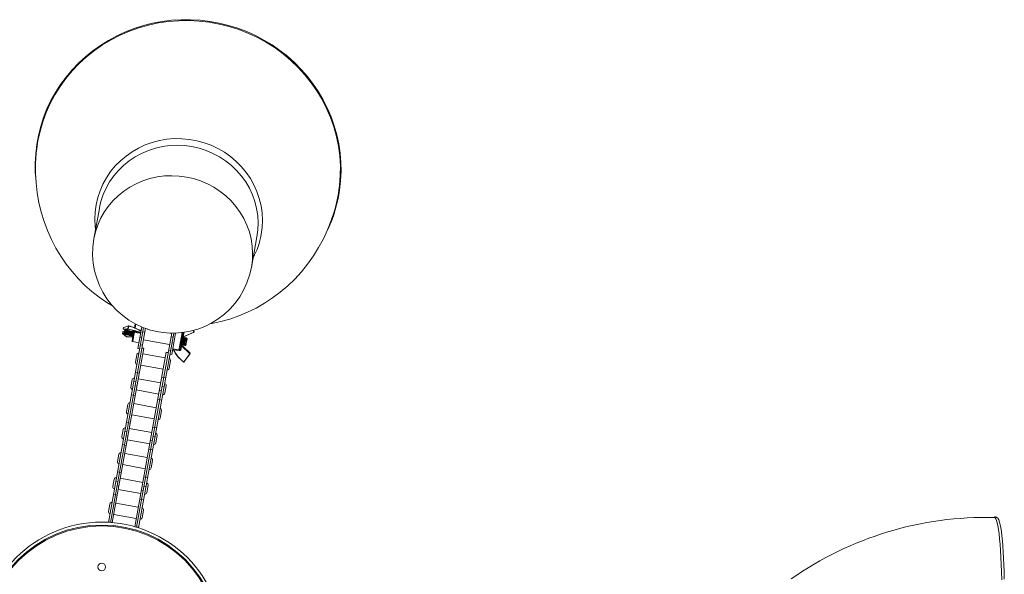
# Model space of a CAD drawing. Header units: millimetres. Extents: x -481 to 407, y 16 to 1448.
# Tile 11 of 11: x -110 to 407, y 1157 to 1448. Entities that reach past the tile are written whole.
import ezdxf

# ---------------------------------------------------------------- set-up
doc = ezdxf.new("R2010")
doc.units = ezdxf.units.MM

msp = doc.modelspace()

# ---------------------------------------------------------------- linework, layer by layer
at = {"color": 7, "linetype": 'Continuous', "lineweight": 15}
for p, q in [((-67.92, 1349.25), (-70.81, 1333.29)), ((-67.83, 1349.71), (-67.92, 1349.25)), ((11.85, 1318.33), (14.74, 1334.29)), ((-44.68, 1286.74), (-63.16, 1184.66)), ((-43.73, 1286.4), (-62.16, 1184.6)), ((-55.2, 1286.82), (-55.35, 1285.99)), ((-55.29, 1285.87), (-55.28, 1285.87)), ((-55.28, 1285.87), (-50.45, 1284.65)), ((-52.59, 1287.76), (-55.14, 1286.89)), ((-52.94, 1286.05), (-52.64, 1287.69)), ((-52.51, 1287.68), (-52.81, 1286.03)), ((-49.57, 1286.7), (-49.22, 1288.63)), ((-47.69, 1275.76), (-45.63, 1287.11)), ((-42.75, 1286.05), (-43.76, 1286.23)), ((-55.72, 1283.7), (-53.63, 1281.99)), ((-55.56, 1284.62), (-55.71, 1283.81)), ((-55.5, 1284.7), (-55.49, 1284.7)), ((-55.49, 1284.7), (-54.72, 1284.61)), ((-54.53, 1285.68), (-54.98, 1283.18)), ((-54.98, 1283.18), (-54.9, 1283.17)), ((-54.68, 1284.61), (-54.51, 1284.59)), ((-54.3, 1283.06), (-53.82, 1282.97)), ((-53.22, 1282.86), (-52.74, 1282.77)), ((-52.14, 1282.66), (-51.66, 1282.58)), ((-51.42, 1284.25), (-51.24, 1284.23)), ((-51.06, 1282.47), (-50.58, 1282.38)), ((-50.78, 1280), (-50.01, 1284.25)), ((-50.45, 1284.65), (-50.42, 1284.82)), ((-50.42, 1284.64), (-50.45, 1284.65)), ((-49.41, 1284.74), (-50.38, 1279.41)), ((-46.72, 1283.75), (-49.5, 1284.25)), ((-49.41, 1284.74), (-46.63, 1284.24)), ((-29.95, 1283.9), (-48.39, 1182.08)), ((-28.94, 1283.9), (-47.43, 1181.78)), ((-46.63, 1284.24), (-46.72, 1283.75)), ((-46.63, 1281.57), (-45.65, 1281.4)), ((-46.1, 1284.53), (-46.1, 1284.53)), ((-44.09, 1284.41), (-45.07, 1284.59)), ((-29.98, 1283.74), (-30.9, 1283.9)), ((-29.33, 1281.74), (-30.31, 1281.92)), ((-27.92, 1283.9), (-29.95, 1272.71)), ((-24.12, 1283.55), (-25.59, 1275.44)), ((-24.43, 1281.71), (-24.45, 1281.72)), ((-23.6, 1283.64), (-23.9, 1281.98)), ((-23.34, 1281.52), (-23.82, 1281.6)), ((-22.26, 1281.32), (-22.74, 1281.41)), ((-21.82, 1281.13), (-22.51, 1277.3)), ((-18.28, 1284.58), (-18.51, 1285.36)), ((-18.33, 1284.34), (-18.28, 1284.58)), ((-44.6, 1275.95), (-61.16, 1184.52)), ((-50.38, 1279.41), (-47.13, 1278.83)), ((-47.69, 1275.76), (-46.7, 1275.58)), ((-45.34, 1277.48), (-46.33, 1277.66)), ((-44.62, 1275.85), (-45.61, 1276.02)), ((-44.6, 1275.95), (-45.59, 1276.13)), ((-44.83, 1280.33), (-31.05, 1277.83)), ((-29.88, 1278.7), (-28.89, 1278.52)), ((-29.42, 1275.62), (-26.17, 1275.03)), ((-25.14, 1277.83), (-25.17, 1277.87)), ((-25.08, 1277.77), (-24.6, 1277.68)), ((-24.76, 1277.22), (-25.08, 1275.47)), ((-20.48, 1272.97), (-24.76, 1277.22)), ((-24, 1277.57), (-23.52, 1277.48)), ((-22.91, 1277.37), (-22.51, 1277.3)), ((-22.29, 1279.95), (-22.04, 1279.9)), ((-32.8, 1273.82), (-49.35, 1182.36)), ((-48.98, 1268.62), (-48.27, 1272.55)), ((-33.33, 1270.86), (-45.14, 1273)), ((-31.83, 1273.53), (-32.81, 1273.71)), ((-31.81, 1273.64), (-32.8, 1273.82)), ((-30.58, 1274.81), (-31.57, 1274.99)), ((-30.93, 1272.88), (-29.95, 1272.71)), ((-26.24, 1274.68), (-29.02, 1275.18)), ((-20.4, 1273.06), (-20.36, 1273.3)), ((-46.21, 1267.1), (-34.4, 1264.96)), ((-30.56, 1269.35), (-31.27, 1265.41)), ((-23.7, 1268.67), (-23.7, 1268.67)), ((-23.56, 1268.69), (-22.86, 1269.62)), ((-47.95, 1263.09), (-48.93, 1263.27)), ((-46.97, 1262.9), (-47.95, 1263.07)), ((-34.18, 1260.58), (-35.16, 1260.76)), ((-33.19, 1260.42), (-34.17, 1260.59)), ((-51.34, 1255.57), (-50.63, 1259.51)), ((-48.81, 1258.32), (-49.8, 1258.5)), ((-48.22, 1255.97), (-49.2, 1256.15)), ((-35.69, 1257.82), (-47.5, 1259.96)), ((-34.05, 1255.65), (-35.04, 1255.83)), ((-32.92, 1256.3), (-33.63, 1252.36)), ((-50.07, 1251.39), (-51.05, 1251.57)), ((-50.07, 1251.37), (-49.09, 1251.2)), ((-48.57, 1254.05), (-36.76, 1251.92)), ((-48.57, 1254.05), (-36.76, 1251.91)), ((-35.43, 1253.66), (-36.41, 1253.84)), ((-53.7, 1242.52), (-52.99, 1246.46)), ((-38.05, 1244.77), (-49.86, 1246.91)), ((-37.28, 1249.06), (-36.29, 1248.88)), ((-35.31, 1248.72), (-36.29, 1248.9)), ((-50.93, 1241), (-39.12, 1238.86)), ((-35.28, 1243.25), (-35.99, 1239.31)), ((-52.67, 1236.99), (-53.66, 1237.17)), ((-51.71, 1236.7), (-52.69, 1236.88)), ((-38.92, 1234.38), (-39.9, 1234.56)), ((-37.91, 1234.32), (-38.9, 1234.49)), ((-56.07, 1229.47), (-55.35, 1233.41)), ((-53.54, 1232.22), (-54.52, 1232.4)), ((-52.96, 1229.77), (-53.95, 1229.95)), ((-40.42, 1231.72), (-52.22, 1233.86)), ((-38.78, 1229.55), (-39.76, 1229.72)), ((-37.64, 1230.2), (-38.36, 1226.26)), ((-54.79, 1225.29), (-55.78, 1225.47)), ((-54.81, 1225.18), (-53.83, 1225)), ((-53.29, 1227.95), (-41.49, 1225.82)), ((-53.29, 1227.95), (-41.49, 1225.81)), ((-40.17, 1227.45), (-41.16, 1227.63)), ((-58.43, 1216.42), (-57.72, 1220.36)), ((-42.78, 1218.67), (-54.59, 1220.8)), ((-42.02, 1222.86), (-41.04, 1222.69)), ((-40.03, 1222.62), (-41.02, 1222.8)), ((-55.66, 1214.9), (-43.85, 1212.76)), ((-40.01, 1217.15), (-40.72, 1213.21)), ((-57.4, 1210.89), (-58.38, 1211.06)), ((-56.44, 1210.6), (-57.42, 1210.78)), ((-43.64, 1208.28), (-44.63, 1208.46)), ((-42.64, 1208.21), (-43.62, 1208.39)), ((-60.79, 1203.37), (-60.08, 1207.31)), ((-58.26, 1206.12), (-59.25, 1206.3)), ((-57.69, 1203.67), (-58.67, 1203.85)), ((-45.14, 1205.62), (-56.95, 1207.76)), ((-43.5, 1203.44), (-44.49, 1203.62)), ((-42.37, 1204.1), (-43.08, 1200.16)), ((-59.52, 1199.19), (-60.5, 1199.37)), ((-59.54, 1199.08), (-58.55, 1198.9)), ((-58.02, 1201.85), (-46.21, 1199.71)), ((-58.02, 1201.85), (-46.21, 1199.71)), ((-44.9, 1201.35), (-45.88, 1201.53)), ((-63.16, 1190.32), (-62.44, 1194.25)), ((-47.5, 1192.57), (-59.31, 1194.7)), ((-46.75, 1196.76), (-45.76, 1196.58)), ((-44.76, 1196.52), (-45.74, 1196.69)), ((-60.38, 1188.8), (-48.57, 1186.66)), ((-44.73, 1191.05), (-45.44, 1187.11)), ((-62.13, 1184.78), (-63.11, 1184.96)), ((-47.36, 1182.11), (-48.35, 1182.29))]:
    msp.add_line(p, q, dxfattribs=at)
at = {"color": 8, "linetype": 'Continuous', "lineweight": 15}
for p, q in [((-48.72, 1288.55), (-49.1, 1286.49)), ((-54.89, 1283.69), (-55.68, 1283.68)), ((-54.74, 1284.53), (-55.56, 1284.62)), ((-54.51, 1284.5), (-54.69, 1284.52)), ((-54.55, 1283.69), (-54.68, 1283.69)), ((-52.39, 1283.71), (-52.55, 1283.71)), ((-52.34, 1284.26), (-52.51, 1284.28)), ((-51.28, 1283.72), (-51.45, 1283.72)), ((-47.29, 1285.6), (-46.41, 1285.44)), ((-46.47, 1285.13), (-46.41, 1285.44)), ((-26.24, 1274.68), (-24.53, 1284.11)), ((-24.53, 1284.11), (-24.75, 1284.16)), ((-18.43, 1284.28), (-18.75, 1285.29)), ((-18.64, 1285.32), (-18.33, 1284.34)), ((-18.28, 1284.58), (-18.28, 1284.58)), ((-28.96, 1275.54), (-29.02, 1275.18)), ((-61.43, 1184.54), (-62.14, 1184.67)), ((-48.37, 1182.18), (-49.35, 1182.36))]:
    msp.add_line(p, q, dxfattribs=at)
at = {"color": 7, "linetype": 'Continuous', "lineweight": 15, "flags": 128}
for points in [[(57.63, 1356.29), (58.05, 1358.82), (58.59, 1363.65), (58.82, 1368.51), (58.74, 1373.38), (58.34, 1378.24), (57.62, 1383.07), (56.6, 1387.84), (55.27, 1392.55), (53.63, 1397.18), (51.71, 1401.7), (49.49, 1406.09), (47, 1410.35), (44.23, 1414.45), (41.21, 1418.38), (37.94, 1422.12), (34.44, 1425.66), (30.72, 1428.98), (26.79, 1432.07), (22.68, 1434.92), (18.39, 1437.51), (13.94, 1439.84), (9.36, 1441.9), (4.65, 1443.68), (-0.15, 1445.18), (-5.04, 1446.37), (-10, 1447.27), (-15, 1447.87), (-20.03, 1448.17), (-25.06, 1448.16), (-30.07, 1447.84), (-35.06, 1447.22), (-39.98, 1446.3), (-44.84, 1445.08), (-49.6, 1443.56), (-54.25, 1441.76), (-58.78, 1439.68), (-63.15, 1437.33), (-67.36, 1434.72), (-71.39, 1431.85), (-75.22, 1428.74), (-78.84, 1425.4), (-82.24, 1421.85), (-85.39, 1418.1), (-88.3, 1414.16), (-90.94, 1410.04), (-93.3, 1405.78), (-95.39, 1401.37), (-97.18, 1396.84), (-98.67, 1392.21), (-99.86, 1387.5), (-100.74, 1382.71), (-101.31, 1377.88), (-101.56, 1373.03), (-101.5, 1368.16), (-101.13, 1363.39)], [(56.47, 1352.17), (57.31, 1356.18), (58.05, 1361.29), (58.44, 1366.43), (58.47, 1371.6), (58.14, 1376.76), (57.46, 1381.89), (56.43, 1386.97), (55.05, 1391.97), (53.33, 1396.88), (51.27, 1401.67), (48.89, 1406.33), (46.2, 1410.82), (43.2, 1415.13), (39.92, 1419.24), (36.36, 1423.14), (32.54, 1426.79), (28.49, 1430.2), (24.21, 1433.34), (19.72, 1436.2), (15.05, 1438.76), (10.22, 1441.02), (5.25, 1442.97), (0.16, 1444.59), (-5.03, 1445.88), (-10.29, 1446.83), (-15.6, 1447.44), (-20.93, 1447.71), (-26.27, 1447.63), (-31.59, 1447.21), (-36.86, 1446.44), (-42.06, 1445.34), (-47.17, 1443.9), (-52.16, 1442.13), (-57.02, 1440.04), (-61.72, 1437.64), (-66.23, 1434.94), (-70.55, 1431.96), (-74.65, 1428.69), (-78.51, 1425.17), (-82.11, 1421.4), (-85.45, 1417.41), (-88.5, 1413.2), (-91.24, 1408.81), (-93.68, 1404.24), (-95.79, 1399.52), (-97.58, 1394.68), (-99.02, 1389.72), (-100.11, 1384.68), (-100.73, 1380.64)], [(-100.69, 1380.63), (-101, 1378.2), (-101.34, 1372.98), (-101.37, 1367.77), (-101.09, 1362.57), (-100.49, 1357.42), (-99.59, 1352.32), (-98.38, 1347.31), (-96.88, 1342.4), (-95.1, 1337.61), (-93.03, 1332.96), (-90.7, 1328.47), (-88.11, 1324.14), (-85.28, 1320.01), (-82.22, 1316.08), (-78.94, 1312.36), (-75.46, 1308.88), (-71.79, 1305.63), (-67.95, 1302.64), (-63.95, 1299.9), (-60.95, 1298.1)], [(-9.69, 1288.82), (-8.92, 1288.94), (-4.15, 1289.94), (0.57, 1291.25), (5.23, 1292.87), (9.81, 1294.78), (14.29, 1296.99), (18.66, 1299.49), (22.89, 1302.27), (26.96, 1305.33), (30.86, 1308.65), (34.56, 1312.22), (38.05, 1316.03), (41.31, 1320.06), (44.33, 1324.3), (47.09, 1328.72), (49.58, 1333.31), (51.79, 1338.06), (53.71, 1342.93), (55.34, 1347.91), (56.45, 1352.18)], [(-55.36, 1285.99), (-55.36, 1285.99), (-55.36, 1285.99), (-55.35, 1285.99)], [(-55.35, 1285.99), (-55.26, 1285.99), (-54.9, 1286), (-53.47, 1286.03), (-52.94, 1286.05)], [(-52.87, 1285.93), (-54.07, 1285.9), (-55.28, 1285.87)], [(-52.64, 1287.69), (-52.74, 1287.66), (-53.12, 1287.53), (-54.63, 1287.01), (-55.2, 1286.82)], [(-52.53, 1287.76), (-52.52, 1287.76), (-52.52, 1287.75), (-52.51, 1287.74), (-52.51, 1287.73), (-52.5, 1287.71), (-52.5, 1287.7), (-52.51, 1287.68)], [(-55.68, 1283.68), (-54.63, 1282.82), (-53.59, 1281.97)], [(-55.6, 1284.61), (-55.6, 1284.61), (-55.61, 1284.62), (-55.61, 1284.62)], [(-54.9, 1283.17), (-54.94, 1283.29), (-54.95, 1283.38)], [(-54.82, 1284.07), (-54.84, 1283.65), (-54.84, 1283.33), (-54.8, 1283.21), (-54.76, 1283.27)], [(-54.76, 1283.24), (-54.7, 1283.34), (-54.63, 1283.43)], [(-54.38, 1284.09), (-54.43, 1283.93), (-54.56, 1283.59), (-54.65, 1283.41), (-54.7, 1283.44), (-54.72, 1283.65), (-54.72, 1284.02), (-54.69, 1284.53), (-54.65, 1285.01)], [(-54.67, 1283.44), (-54.61, 1283.61), (-54.55, 1283.81)], [(-54.43, 1285.66), (-54.47, 1285.09), (-54.51, 1284.52), (-54.54, 1284.02), (-54.55, 1283.64), (-54.53, 1283.43), (-54.47, 1283.4), (-54.44, 1283.45)], [(-54.53, 1283.42), (-54.46, 1283.28), (-54.4, 1283.14)], [(-54.35, 1283.14), (-54.38, 1283.12), (-54.42, 1283.26), (-54.41, 1283.6), (-54.38, 1284.12), (-54.33, 1284.74), (-54.27, 1285.4), (-54.25, 1285.61)], [(-54.17, 1285.59), (-54.19, 1285.39), (-54.25, 1284.72), (-54.3, 1284.09), (-54.34, 1283.56), (-54.34, 1283.21), (-54.31, 1283.06), (-54.3, 1283.07)], [(-53.6, 1285.45), (-53.65, 1284.92), (-53.71, 1284.27), (-53.75, 1283.71), (-53.76, 1283.29), (-53.75, 1283.05), (-53.69, 1283.03), (-53.63, 1283.16)], [(-53.68, 1283.04), (-53.61, 1283.14), (-53.55, 1283.24)], [(-53.45, 1283.97), (-53.56, 1283.59), (-53.65, 1283.34)], [(-53.55, 1283.26), (-53.6, 1283.21), (-53.64, 1283.33), (-53.64, 1283.63), (-53.62, 1284.09), (-53.58, 1284.63), (-53.54, 1285.22), (-53.52, 1285.43)], [(-53.61, 1283.2), (-53.6, 1283.22), (-53.47, 1283.6)], [(-53.59, 1281.97), (-52.79, 1281.95), (-50.42, 1281.98)], [(-53.57, 1281.97), (-53.58, 1281.97), (-53.59, 1281.97)], [(-53.35, 1285.38), (-53.36, 1285.2), (-53.41, 1284.62), (-53.45, 1284.08), (-53.47, 1283.63), (-53.46, 1283.32), (-53.43, 1283.19), (-53.4, 1283.21)], [(-53.44, 1283.22), (-53.38, 1283.08), (-53.31, 1282.94)], [(-52.74, 1282.78), (-52.75, 1282.78), (-52.78, 1282.92), (-52.78, 1283.27), (-52.74, 1283.79), (-52.69, 1284.42), (-52.63, 1285.09), (-52.62, 1285.2)], [(-52.53, 1285.18), (-52.54, 1285.08), (-52.59, 1284.42), (-52.65, 1283.81), (-52.68, 1283.3), (-52.68, 1282.96), (-52.64, 1282.82), (-52.59, 1282.87)], [(-52.6, 1282.85), (-52.53, 1282.94), (-52.47, 1283.04)], [(-52.47, 1283.06), (-52.49, 1283.02), (-52.54, 1283.05), (-52.56, 1283.28), (-52.55, 1283.66), (-52.52, 1284.18), (-52.48, 1284.75), (-52.44, 1285.15)], [(-52.51, 1283.05), (-52.46, 1283.18), (-52.38, 1283.42)], [(-52.19, 1282.76), (-52.22, 1282.73), (-52.25, 1282.89), (-52.25, 1283.25), (-52.21, 1283.78), (-52.16, 1284.4), (-52.1, 1285.06), (-52.1, 1285.07)], [(-52.02, 1285.03), (-52.08, 1284.39), (-52.13, 1283.75), (-52.17, 1283.21), (-52.18, 1282.84), (-52.15, 1282.67), (-52.13, 1282.68)], [(-51.45, 1284.9), (-51.48, 1284.58), (-51.54, 1283.94), (-51.58, 1283.37), (-51.6, 1282.93), (-51.59, 1282.67), (-51.53, 1282.63), (-51.51, 1282.67)], [(-51.29, 1283.57), (-51.41, 1283.15), (-51.54, 1282.77)], [(-51.52, 1282.65), (-51.45, 1282.75), (-51.38, 1282.85)], [(-51.38, 1282.86), (-51.44, 1282.82), (-51.47, 1282.95), (-51.48, 1283.27), (-51.45, 1283.73), (-51.41, 1284.28), (-51.37, 1284.87), (-51.37, 1284.88)], [(-51.44, 1282.82), (-51.31, 1283.17), (-51.3, 1283.22)], [(-51.2, 1284.84), (-51.24, 1284.27), (-51.28, 1283.72), (-51.3, 1283.26), (-51.3, 1282.95), (-51.26, 1282.8), (-51.19, 1282.85)], [(-51.28, 1282.83), (-51.21, 1282.69), (-51.15, 1282.55)], [(-50.57, 1282.4), (-50.59, 1282.39), (-50.62, 1282.55), (-50.61, 1282.92), (-50.57, 1283.45), (-50.52, 1284.09), (-50.47, 1284.64)], [(-50.37, 1284.67), (-50.42, 1284.09), (-50.48, 1283.47), (-50.51, 1282.95), (-50.51, 1282.59), (-50.48, 1282.43), (-50.43, 1282.47)], [(-50.43, 1282.45), (-50.37, 1282.55), (-50.3, 1282.65)], [(-50.3, 1282.67), (-50.33, 1282.62), (-50.38, 1282.67), (-50.4, 1282.91), (-50.39, 1283.3), (-50.35, 1283.82), (-50.31, 1284.4), (-50.29, 1284.59)], [(-50.21, 1283.38), (-50.26, 1283.18), (-50.4, 1282.73)], [(-50.34, 1282.66), (-50.31, 1282.75), (-50.25, 1282.92)], [(-46.23, 1283.79), (-46.41, 1283.74), (-46.72, 1283.75)], [(-46.63, 1284.24), (-46.48, 1284.21), (-46.37, 1284.21), (-46.35, 1284.22), (-46.32, 1284.23), (-46.31, 1284.24), (-46.3, 1284.25), (-46.3, 1284.26)], [(-46.18, 1284.92), (-46.18, 1284.93), (-46.18, 1284.95), (-46.2, 1284.97), (-46.26, 1285.03), (-46.46, 1285.14)], [(-46.41, 1285.44), (-46.12, 1285.34), (-45.97, 1285.24)], [(-24.59, 1277.71), (-24.62, 1277.7), (-24.64, 1277.91), (-24.63, 1278.31), (-24.58, 1278.87), (-24.53, 1279.53), (-24.47, 1280.2), (-24.41, 1280.81), (-24.39, 1281.3), (-24.39, 1281.62), (-24.4, 1281.65)], [(-24.35, 1281.63), (-24.31, 1281.54), (-24.3, 1281.25), (-24.33, 1280.77), (-24.38, 1280.18), (-24.43, 1279.52), (-24.49, 1278.89), (-24.53, 1278.34), (-24.54, 1277.95), (-24.52, 1277.74), (-24.45, 1277.75)], [(-23.9, 1281.98), (-24, 1281.99), (-24.09, 1282), (-24.18, 1282), (-24.26, 1281.99), (-24.32, 1281.97), (-24.37, 1281.95), (-24.41, 1281.92), (-24.42, 1281.88)], [(-24.22, 1278.16), (-24.24, 1278.12), (-24.33, 1277.93), (-24.39, 1277.94), (-24.42, 1278.14), (-24.41, 1278.51), (-24.38, 1279), (-24.34, 1279.58), (-24.29, 1280.16), (-24.26, 1280.68), (-24.25, 1281.09), (-24.26, 1281.35), (-24.3, 1281.4)], [(-24.32, 1280.98), (-24.22, 1281.23), (-24.14, 1281.36), (-24.09, 1281.3), (-24.08, 1281.06), (-24.09, 1280.65), (-24.12, 1280.14), (-24.17, 1279.56), (-24.21, 1279), (-24.24, 1278.5), (-24.24, 1278.13), (-24.22, 1277.93), (-24.16, 1277.92), (-24.16, 1277.92)], [(-24.29, 1280.28), (-24.18, 1280.67), (-24.08, 1281)], [(-24.08, 1281.23), (-24.11, 1281.15), (-24.26, 1280.67)], [(-24.21, 1281.77), (-19.04, 1283.95), (-18.38, 1284.22)], [(-23.94, 1281.56), (-24.05, 1281.45), (-24.16, 1281.35)], [(-23.6, 1283.64), (-23.69, 1283.65), (-23.79, 1283.66), (-23.88, 1283.66), (-23.96, 1283.65), (-24.02, 1283.63), (-24.07, 1283.61), (-24.11, 1283.58), (-24.12, 1283.55)], [(-24.05, 1277.66), (-24.09, 1277.64), (-24.11, 1277.83), (-24.1, 1278.22), (-24.06, 1278.76), (-24.01, 1279.39), (-23.95, 1280.05), (-23.9, 1280.66), (-23.87, 1281.15), (-23.87, 1281.47), (-23.92, 1281.58), (-24, 1281.47), (-24, 1281.47)], [(-23.83, 1281.6), (-23.79, 1281.5), (-23.79, 1281.17), (-23.81, 1280.68), (-23.87, 1280.06), (-23.93, 1279.38), (-23.99, 1278.73), (-24.03, 1278.18), (-24.04, 1277.78), (-24.01, 1277.59), (-23.99, 1277.59)], [(-23.9, 1281.98), (-21.43, 1283.01), (-18.43, 1284.28)], [(-23.51, 1277.49), (-23.55, 1277.59), (-23.55, 1277.91), (-23.52, 1278.41), (-23.47, 1279.03), (-23.41, 1279.7), (-23.35, 1280.35), (-23.31, 1280.91), (-23.3, 1281.3), (-23.33, 1281.5), (-23.35, 1281.49)], [(-23.36, 1281.29), (-23.31, 1281.4), (-23.25, 1281.43), (-23.22, 1281.24), (-23.23, 1280.85), (-23.27, 1280.32), (-23.32, 1279.69), (-23.38, 1279.03), (-23.43, 1278.43), (-23.45, 1277.95), (-23.45, 1277.63), (-23.41, 1277.53), (-23.33, 1277.63), (-23.33, 1277.64)], [(-23.24, 1277.77), (-23.29, 1277.72), (-23.33, 1277.83), (-23.34, 1278.12), (-23.32, 1278.56), (-23.28, 1279.11), (-23.23, 1279.69), (-23.19, 1280.25), (-23.17, 1280.72), (-23.17, 1281.05), (-23.2, 1281.21), (-23.21, 1281.2)], [(-23, 1281.03), (-23.11, 1280.71), (-23.18, 1280.46)], [(-23.08, 1281.13), (-23.03, 1281.16), (-23, 1281.01), (-23, 1280.69), (-23.02, 1280.23), (-23.06, 1279.68), (-23.1, 1279.1), (-23.14, 1278.56), (-23.16, 1278.12), (-23.15, 1277.82), (-23.11, 1277.7), (-23.11, 1277.7)], [(-22.86, 1281.37), (-22.97, 1281.26), (-23.08, 1281.15)], [(-22.98, 1277.43), (-23.02, 1277.52), (-23.03, 1277.82), (-23, 1278.3), (-22.95, 1278.9), (-22.89, 1279.56), (-22.84, 1280.2), (-22.8, 1280.75), (-22.79, 1281.15), (-22.81, 1281.36), (-22.87, 1281.35), (-22.97, 1281.12), (-22.97, 1281.12)], [(-22.78, 1281.37), (-22.72, 1281.39), (-22.7, 1281.18), (-22.71, 1280.77), (-22.75, 1280.21), (-22.81, 1279.56), (-22.87, 1278.89), (-22.92, 1278.27), (-22.95, 1277.78), (-22.95, 1277.47), (-22.91, 1277.39)], [(-22.15, 1280.59), (-22.07, 1280.82), (-21.98, 1280.97), (-21.93, 1280.92), (-21.91, 1280.69), (-21.91, 1280.61)], [(-21.92, 1280.83), (-21.96, 1280.72), (-22.1, 1280.28)], [(-21.78, 1281.17), (-21.89, 1281.06), (-21.99, 1280.95)], [(-18.43, 1284.28), (-18.42, 1284.26), (-18.41, 1284.25), (-18.41, 1284.24), (-18.4, 1284.23), (-18.39, 1284.22), (-18.39, 1284.22), (-18.38, 1284.22)], [(-25.12, 1278.06), (-25.11, 1277.84), (-25.07, 1277.78)], [(-24.98, 1277.6), (-22.75, 1275.39), (-20.4, 1273.06)], [(-20.36, 1273.3), (-20.5, 1273.44), (-21.07, 1273.97), (-23.34, 1276.12), (-24.97, 1277.66)], [(-24.46, 1277.75), (-24.39, 1277.85), (-24.32, 1277.95)], [(-24.23, 1278.68), (-24.31, 1278.37), (-24.45, 1277.95)], [(-24.36, 1277.96), (-24.35, 1277.98), (-24.24, 1278.32)], [(-24.22, 1277.93), (-24.15, 1277.79), (-24.09, 1277.65)], [(-23.37, 1277.55), (-23.31, 1277.65), (-23.24, 1277.75)], [(-23.28, 1277.76), (-23.21, 1277.95), (-23.16, 1278.12)], [(-23.14, 1277.73), (-23.07, 1277.59), (-23.01, 1277.45)], [(-22.12, 1279.89), (-22.03, 1280.22), (-21.91, 1280.64)], [(-23.64, 1268.72), (-22.06, 1270.84), (-20.48, 1272.97)], [(-20.39, 1272.94), (-20.51, 1272.78), (-20.98, 1272.15), (-22.86, 1269.63)], [(-20.36, 1273.31), (-20.36, 1273.31), (-20.36, 1273.3)], [(406.69, 1154.79), (406.58, 1158.71), (406.45, 1162.44), (406.29, 1165.95), (406.11, 1169.22), (405.9, 1172.26), (405.66, 1175.03), (405.41, 1177.55), (405.13, 1179.79), (404.82, 1181.75), (404.5, 1183.42), (404.14, 1184.82), (403.75, 1185.94), (403.27, 1186.81), (402.82, 1187.27), (402.28, 1187.52), (401.67, 1187.51), (401.41, 1187.38)], [(405.33, 1154.57), (405.22, 1158.77), (405.08, 1162.74), (404.91, 1166.47), (404.72, 1169.93), (404.49, 1173.11), (404.24, 1175.99), (403.96, 1178.58), (403.66, 1180.84), (403.33, 1182.77), (402.99, 1184.37), (402.62, 1185.62), (402.23, 1186.53), (401.83, 1187.08), (401.42, 1187.27), (401.41, 1187.27)]]:
    msp.add_lwpolyline(points, dxfattribs=at)
at = {"color": 8, "linetype": 'Continuous', "lineweight": 15, "flags": 128}
for points in [[(16.98, 1335.48), (17.49, 1339.25), (17.64, 1343.06), (17.44, 1346.88), (16.88, 1350.66), (15.98, 1354.38), (14.74, 1358.02), (13.16, 1361.54), (11.27, 1364.91), (9.08, 1368.1), (6.6, 1371.1), (3.85, 1373.87), (0.87, 1376.4), (-2.34, 1378.66), (-5.74, 1380.64), (-9.3, 1382.31), (-13, 1383.67), (-16.81, 1384.71), (-20.7, 1385.41), (-24.63, 1385.78), (-28.57, 1385.8), (-32.49, 1385.48), (-36.37, 1384.82), (-40.16, 1383.83), (-43.85, 1382.51), (-47.39, 1380.87), (-50.76, 1378.94), (-53.94, 1376.71), (-56.89, 1374.22), (-59.6, 1371.48), (-62.04, 1368.51), (-64.19, 1365.34), (-66.03, 1361.99), (-67.56, 1358.49), (-68.75, 1354.87), (-69.61, 1351.15), (-70.11, 1347.38), (-70.26, 1343.57), (-70.06, 1339.75), (-69.89, 1338.35)], [(14.74, 1334.29), (15.23, 1338), (15.36, 1341.75), (15.14, 1345.49), (14.56, 1349.2), (13.62, 1352.85), (12.35, 1356.41), (10.74, 1359.84), (8.82, 1363.11), (6.59, 1366.21), (4.08, 1369.09), (1.31, 1371.75), (-1.7, 1374.14), (-4.93, 1376.26), (-8.33, 1378.09), (-11.9, 1379.61), (-15.59, 1380.8), (-19.37, 1381.66), (-23.21, 1382.18), (-27.09, 1382.36), (-30.95, 1382.18), (-34.79, 1381.67), (-38.55, 1380.81), (-42.21, 1379.62), (-45.73, 1378.11), (-49.1, 1376.29), (-52.27, 1374.17), (-55.22, 1371.78), (-57.93, 1369.13), (-60.37, 1366.25), (-62.52, 1363.16), (-64.36, 1359.88), (-65.89, 1356.46), (-67.08, 1352.9), (-67.83, 1349.71)], [(11.85, 1318.33), (12.34, 1322.04), (12.47, 1325.79), (12.25, 1329.53), (11.67, 1333.24), (10.74, 1336.89), (9.46, 1340.45), (7.85, 1343.88), (5.93, 1347.16), (3.7, 1350.25), (1.19, 1353.13), (-1.58, 1355.79), (-4.59, 1358.18), (-7.82, 1360.3), (-11.22, 1362.13), (-14.79, 1363.65), (-18.48, 1364.84), (-22.26, 1365.7), (-26.1, 1366.22), (-29.97, 1366.4), (-33.84, 1366.23), (-37.67, 1365.71), (-41.44, 1364.85), (-45.1, 1363.66), (-48.62, 1362.15), (-51.99, 1360.33), (-55.16, 1358.21), (-58.11, 1355.82), (-60.82, 1353.17), (-63.26, 1350.29), (-65.41, 1347.2), (-67.25, 1343.92), (-68.78, 1340.5), (-69.96, 1336.94), (-70.81, 1333.29), (-70.82, 1333.22)], [(-55.76, 1283.79), (-55.76, 1283.8), (-55.75, 1283.8), (-55.75, 1283.8), (-55.74, 1283.81), (-55.72, 1283.81), (-55.71, 1283.81)], [(-55.71, 1283.81), (-55.54, 1283.81), (-54.88, 1283.81), (-54.87, 1283.81)], [(-55.56, 1284.62), (-55.56, 1284.64), (-55.55, 1284.65), (-55.54, 1284.67), (-55.54, 1284.68), (-55.52, 1284.69), (-55.51, 1284.7), (-55.5, 1284.7), (-55.5, 1284.7)], [(-18.28, 1284.58), (-18.34, 1284.77), (-18.51, 1285.36)]]:
    msp.add_lwpolyline(points, dxfattribs=at)
at = {"color": 7, "linetype": 'Continuous', "lineweight": 15}
for centre, radius in [((-66.65, 1121.26), 63.5), ((-66.65, 1121.26), 62), ((-66.65, 1121.26), 61.5), ((-66.65, 1161.26), 2)]:
    msp.add_circle(centre, radius, dxfattribs=at)
for centre, radius, start, end in [((-14.36, 1369.15), 73.14, 333.1362, 349.8657), ((-29.46, 1325.83), 41.98, 169.8659, 349.7177), ((-55.26, 1285.97), 0.1, 169.7382, 255.756), ((-55.25, 1285.97), 0.101, 167.2189, 253.6452), ((-55.11, 1286.79), 0.1, 108.8193, 169.7382), ((-55.2, 1286.81), 0.0143, 95.877, 159.3077), ((-52.97, 1285.4), 0.644, 75.6463, 87.86), ((-52.84, 1286.02), 0.101, 167.3849, 253.6538), ((-52.92, 1286.03), 0.109, 293.5281, 359.2481), ((-71.86, 1203.19), 84.88, 72.7051, 77.0729), ((-71.51, 1204.39), 83.76, 72.4808, 77.0954), ((-52.6, 1287.42), 0.274, 70.0711, 99.115), ((-52.56, 1287.66), 0.1, 71.5224, 108.817), ((-62.39, 1256.5), 32.77, 60.9225, 72.5097), ((-62.2, 1256.81), 32.35, 60.3178, 72.5686), ((-55.66, 1283.78), 0.1, 169.7382, 230.6571), ((-55.59, 1283.77), 0.129, 165.5331, 226.1865), ((-55.51, 1284.6), 0.1, 83.7203, 169.7382), ((-62.21, 1286.18), 7.94, 340.5504, 345.2438), ((-42.54, 1283.67), 11.3, 170.8301, 183.4086), ((-53.57, 1282.07), 0.1, 230.6594, 267.954), ((-42.64, 1283.67), 10.67, 171.0015, 183.9424), ((-41.79, 1283.51), 11.44, 171.3792, 183.1205), ((-59.67, 1285.67), 7.54, 339.9874, 345.4108), ((-40.55, 1283.59), 11.82, 172.6215, 182.7023), ((-40.51, 1283.24), 11.17, 171.296, 183.2412), ((-40.65, 1283.24), 10.49, 171.4931, 183.8533), ((-38.94, 1283.08), 12.13, 171.6907, 182.7843), ((-50.54, 1284.16), 0.499, 349.8803, 79.8796), ((-50.12, 1282.25), 2.59, 74.2542, 96.6162), ((-50.5, 1284.33), 0.499, 349.8803, 79.8796), ((-50.54, 1284.15), 0.5, 349.7424, 76.0721), ((-50.45, 1283.61), 0.282, 23.0186, 58.4673), ((-12.15, 1281.32), 38.11, 175.2379, 177.2866), ((-49.75, 1283.59), 0.709, 69.6166, 111.7196), ((-46.47, 1284.58), 0.369, 297.492, 351.3114), ((-46.73, 1284.61), 0.632, 352.3068, 29.1239), ((-24.61, 1283.63), 0.492, 350.1714, 80.6633), ((-23.78, 1280.97), 0.917, 119.4583, 131.4002), ((-24.5, 1282.55), 0.832, 288.8169, 315.9589), ((-5.14, 1275.25), 18.7, 162.7222, 164.9921), ((-25.92, 1280.69), 3.7, 348.4719, 9.5305), ((-25.31, 1280.59), 3.19, 347.6932, 11.7328), ((-24.67, 1280.4), 2.61, 347.4959, 13.406), ((-18.45, 1284.42), 0.146, 276.6554, 324.7719), ((-18.42, 1284.31), 0.1, 292.8052, 349.7382), ((-18.38, 1284.56), 0.1, 349.7382, 16.1661), ((-18.37, 1284.56), 0.0955, 349.7595, 16.2975), ((-50.29, 1279.91), 0.5, 169.7382, 259.7382), ((-28.13, 1276.15), 1.32, 208.8537, 227.5017), ((-11.99, 1283.93), 19.23, 205.9333, 232.5031), ((-25.32, 1274.81), 0.696, 69.8268, 112.883), ((-25, 1276.57), 0.696, 69.8268, 112.883), ((-24.98, 1277.89), 0.242, 224.492, 238.9461), ((-25.65, 1276.77), 1.06, 51.0215, 58.9246), ((-24.32, 1278.21), 0.86, 211.7934, 220.389), ((-22.64, 1278.71), 2.59, 205.3076, 215.1002), ((-31.05, 1280.58), 8.18, 340.1228, 345.0639), ((-47.28, 1272.37), 1, 79.7382, 169.7382), ((-31.54, 1269.52), 1, 349.7382, 79.7382), ((-11.99, 1283.91), 19.14, 207.1351, 232.5042), ((-26.05, 1275.65), 0.992, 259.2654, 349.2789), ((-26.08, 1275.52), 0.5, 259.7382, 349.7382), ((-20.72, 1273.25), 0.37, 310.965, 328.969), ((-20.47, 1272.99), 0.1, 323.3102, 349.7382), ((-20.43, 1273.24), 0.1, 349.7382, 46.6711), ((-20.42, 1273.23), 0.0883, 322.0982, 349.6759), ((-48, 1268.44), 1, 169.7382, 259.7382), ((-32.25, 1265.59), 1, 259.7382, 349.7382), ((-23.64, 1268.75), 0.1, 232.1584, 323.308), ((-49.65, 1259.33), 1, 79.7382, 169.7382), ((-50.36, 1255.4), 1, 169.7382, 259.7382), ((-50.36, 1255.39), 1, 169.7382, 259.7382), ((-33.9, 1256.48), 1, 349.7382, 79.7382), ((-34.61, 1252.54), 1, 259.7382, 349.7382), ((-34.61, 1252.54), 1, 259.7382, 349.7382), ((-52.01, 1246.28), 1, 79.7382, 169.7382), ((-52.72, 1242.34), 1, 169.7382, 259.7382), ((-36.26, 1243.43), 1, 349.7382, 79.7382), ((-54.37, 1233.23), 1, 79.7382, 169.7382), ((-36.98, 1239.49), 1, 259.7382, 349.7382), ((-55.08, 1229.29), 1, 169.7382, 259.7382), ((-55.08, 1229.29), 1, 169.7382, 259.7382), ((-38.63, 1230.38), 1, 349.7382, 79.7382), ((-39.34, 1226.44), 1, 259.7382, 349.7382), ((-39.34, 1226.44), 1, 259.7382, 349.7382), ((-56.73, 1220.18), 1, 79.7382, 169.7382), ((-57.45, 1216.24), 1, 169.7382, 259.7382), ((-40.99, 1217.33), 1, 349.7382, 79.7382), ((-41.7, 1213.39), 1, 259.7382, 349.7382), ((-59.81, 1203.19), 1, 169.7382, 259.7382), ((-59.81, 1203.19), 1, 169.7382, 259.7382), ((-59.1, 1207.13), 1, 79.7382, 169.7382), ((-43.35, 1204.28), 1, 349.7382, 79.7382), ((-44.06, 1200.34), 1, 259.7382, 349.7382), ((-44.07, 1200.34), 1, 259.7382, 349.7382), ((-61.46, 1194.08), 1, 79.7382, 169.7382), ((-62.17, 1190.14), 1, 169.7382, 259.7382), ((-45.71, 1191.23), 1, 349.7382, 79.7382), ((-46.43, 1187.29), 1, 259.7382, 349.7382), ((397.25, 1009), 178.28, 88.6649, 125.0144)]:
    msp.add_arc(centre, radius, start, end, dxfattribs=at)
at = {"color": 8, "linetype": 'Continuous', "lineweight": 15}
for centre, radius, start, end in [((-23.48, 1342.81), 41.12, 331.8008, 349.7233), ((-55.12, 1286.81), 0.0841, 110.1068, 172.3334), ((-52.56, 1287.68), 0.084, 110.2318, 172.1444), ((-55.67, 1283.76), 0.0783, 231.0049, 267.768), ((-55.58, 1284.55), 0.0685, 73.7131, 110.8559), ((-53.59, 1282.05), 0.0783, 231.0682, 267.7672), ((-50.31, 1284.04), 0.0484, 359.2197, 55.1824), ((-24.35, 1283.8), 0.768, 347.5514, 36.7734), ((-18.41, 1284.31), 0.0883, 349.8004, 17.3782), ((-20.38, 1273.06), 0.127, 223.3433, 266.1867), ((-20.47, 1272.99), 0.0968, 349.9435, 45.6773), ((-20.42, 1273.23), 0.0917, 350.3244, 47.3627), ((-23.79, 1268.82), 0.177, 302.0615, 328.9785), ((-23.55, 1268.81), 0.127, 223.3877, 266.1353)]:
    msp.add_arc(centre, radius, start, end, dxfattribs=at)

doc.saveas('drawing.dxf')
